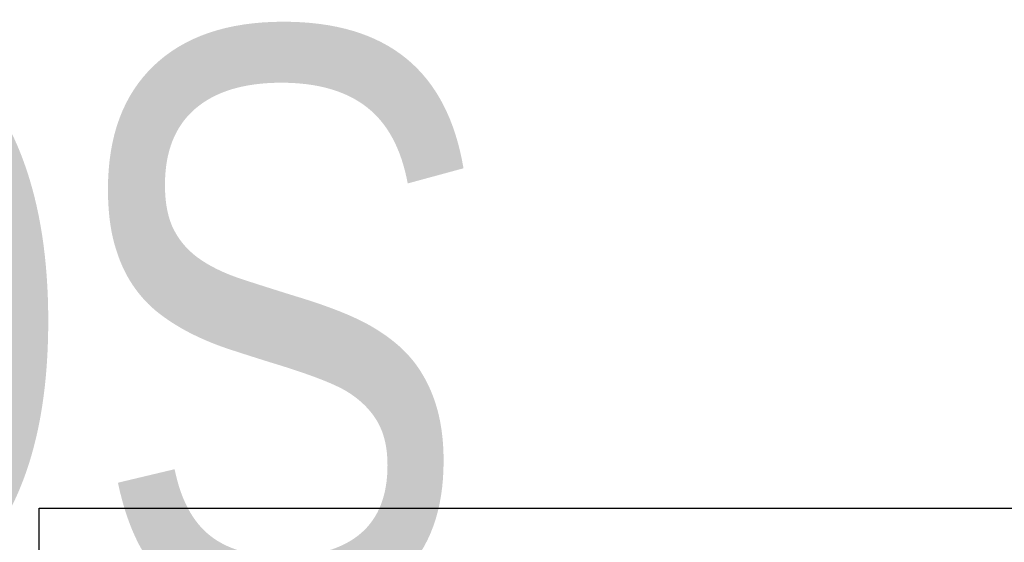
# Model space of a CAD drawing. Header units: millimetres. Extents: x -120 to 741, y -69 to 356.
# Tile 10 of 15: x -2 to 117, y 293 to 356. Entities that reach past the tile are written whole.
import ezdxf
from ezdxf.enums import TextEntityAlignment as Align

# ---------------------------------------------------------------- set-up
doc = ezdxf.new("R2018")
doc.units = ezdxf.units.MM
doc.layers.add('Кромка (ГОСТ)', color=7, linetype='Continuous', lineweight=50)
doc.layers.add('Обозначение (ГОСТ)', color=7, linetype='Continuous', lineweight=25)
doc.styles.get("Standard").update_dxf_attribs({"font": 'GOST Common Italic.ttf'})

# ---------------------------------------------------------------- blocks, each defined once
blk = doc.blocks.new('ГОСТ - Доп. графы 3')
at = {"layer": 'Обозначение (ГОСТ)', "lineweight": 30, "width": 0.8}
blk.add_attdef('ОБОЗНАЧЕНИЕ', text='', height=5, rotation=180, dxfattribs=at).set_placement((34.94, -6.97), align=Align.MIDDLE_CENTER)
blk = doc.blocks.new('Рамки ГОСТ_ граница 297x210')
at = {"layer": 'Кромка (ГОСТ)', "lineweight": 25}
for p, q in [((0, 0), (0, 297)), ((0, 297), (210, 297))]:
    blk.add_line(p, q, dxfattribs=at)

msp = doc.modelspace()

# ---------------------------------------------------------------- block references
ref = msp.add_blockref('ГОСТ - Доп. графы 3', (20, 292))
lines = msp.add_mtext('\\W0.8000;SC13 ', dxfattribs={"layer": 'Обозначение (ГОСТ)', "insert": (54.942, 285.032), "char_height": 70.12484, "attachment_point": 1, "rotation": 180})
ref.add_attrib('ОБОЗНАЧЕНИЕ', '', (54.942, 285.032)).embed_mtext(lines)
msp.add_blockref('Рамки ГОСТ_ граница 297x210', (0, 0))

doc.saveas('drawing.dxf')
